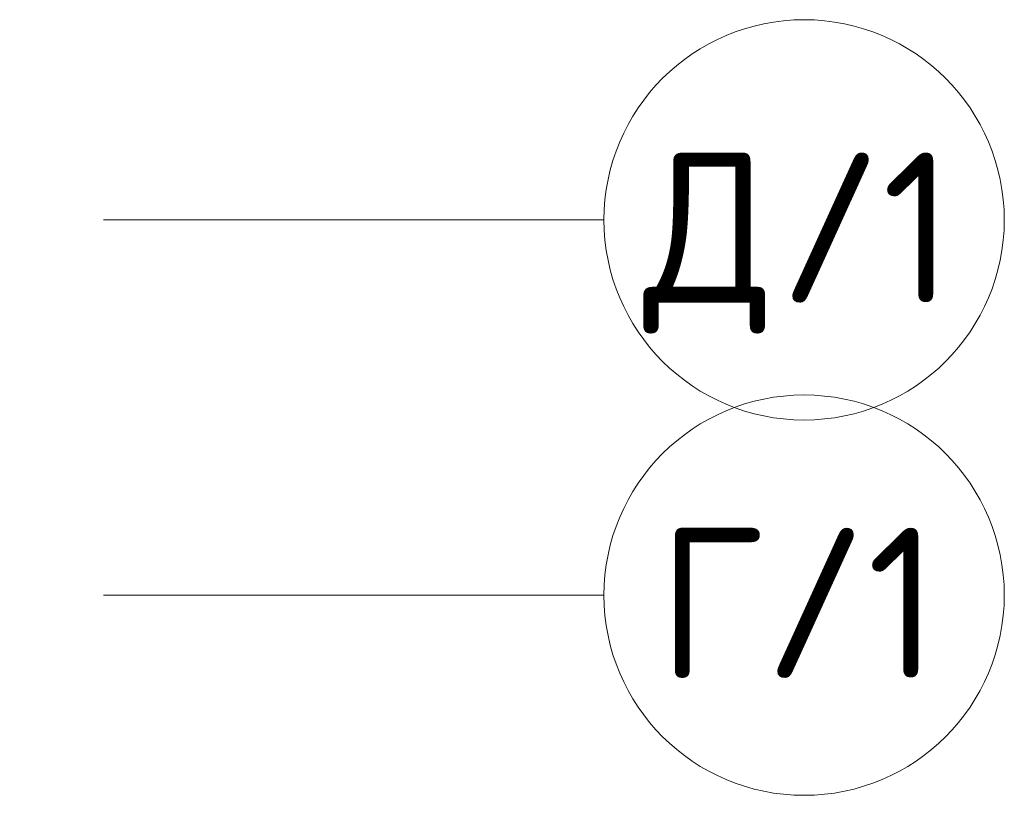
# Model space of a CAD drawing. Header units: millimetres. Extents: x -3267 to 40126, y 29201 to 102288.
# Tile 174 of 256: x 37650 to 39618, y 43669 to 45219. Entities that reach past the tile are written whole.
import ezdxf

# ---------------------------------------------------------------- set-up
doc = ezdxf.new("R2010")
doc.units = ezdxf.units.MM
doc.linetypes.add('4_ Штрихпунктир_ 10 х 2 мм', pattern=[1400, 1000, -200, 0, -200])
doc.layers.add('S-GRID-____-IDEN', color=7, linetype='Continuous', lineweight=9)
doc.layers.add('S-GRID-____-OTLN', color=7, linetype='Continuous', lineweight=9)
doc.styles.add('GOST Common_1', font='GOST_Common.ttf', dxfattribs={"height": 300})

# ---------------------------------------------------------------- blocks, each defined once
blk = doc.blocks.new('Ось сетки - 8_0 мм-37851243-ВКК_02_К1_З_ЭОМ_кабель_')
at = {"layer": 'S-GRID-____-IDEN', "color": 253, "true_color": 0xaaaaaa}
blk.add_circle((0, 0), 4, dxfattribs=at)

msp = doc.modelspace()

# ---------------------------------------------------------------- linework, layer by layer
at = {"layer": 'S-GRID-____-OTLN', "color": 253, "linetype": '4_ Штрихпунктир_ 10 х 2 мм', "true_color": 0xaaaaaa}
for p, q in [((38817.9, 44818.7), (-2467.3, 44818.7)), ((38817.9, 44068.7), (-2467.3, 44068.7))]:
    msp.add_line(p, q, dxfattribs=at)

# ---------------------------------------------------------------- block references
at = {"layer": 'S-GRID-____-IDEN', "color": 253, "true_color": 0xaaaaaa, "xscale": 99.99999999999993, "yscale": 99.99999999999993, "zscale": 99.99999999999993, "rotation": 89.9999999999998}
for p in [(39217.9, 44818.7), (39217.9, 44068.7)]:
    msp.add_blockref('Ось сетки - 8_0 мм-37851243-ВКК_02_К1_З_ЭОМ_кабель_', p, dxfattribs=at)

# ---------------------------------------------------------------- texts
at = {"layer": 'S-GRID-____-IDEN', "color": 253, "true_color": 0xaaaaaa, "char_height": 300, "attachment_point": 1, "style": 'GOST Common_1'}
for s, insert, width in [('/1', (39167.7, 44953.3), 448.945), ('\\fGOST Common|b0|i0|c204|p34|;Д', (38896.5, 44953.3), 328.692), ('/1', (39137.7, 44203.3), 448.945), ('\\fGOST Common|b0|i0|c204|p34|;Г', (38926, 44203.3), 256.54)]:
    msp.add_mtext(s, dxfattribs=dict(at, insert=insert, width=width))

doc.saveas('drawing.dxf')
